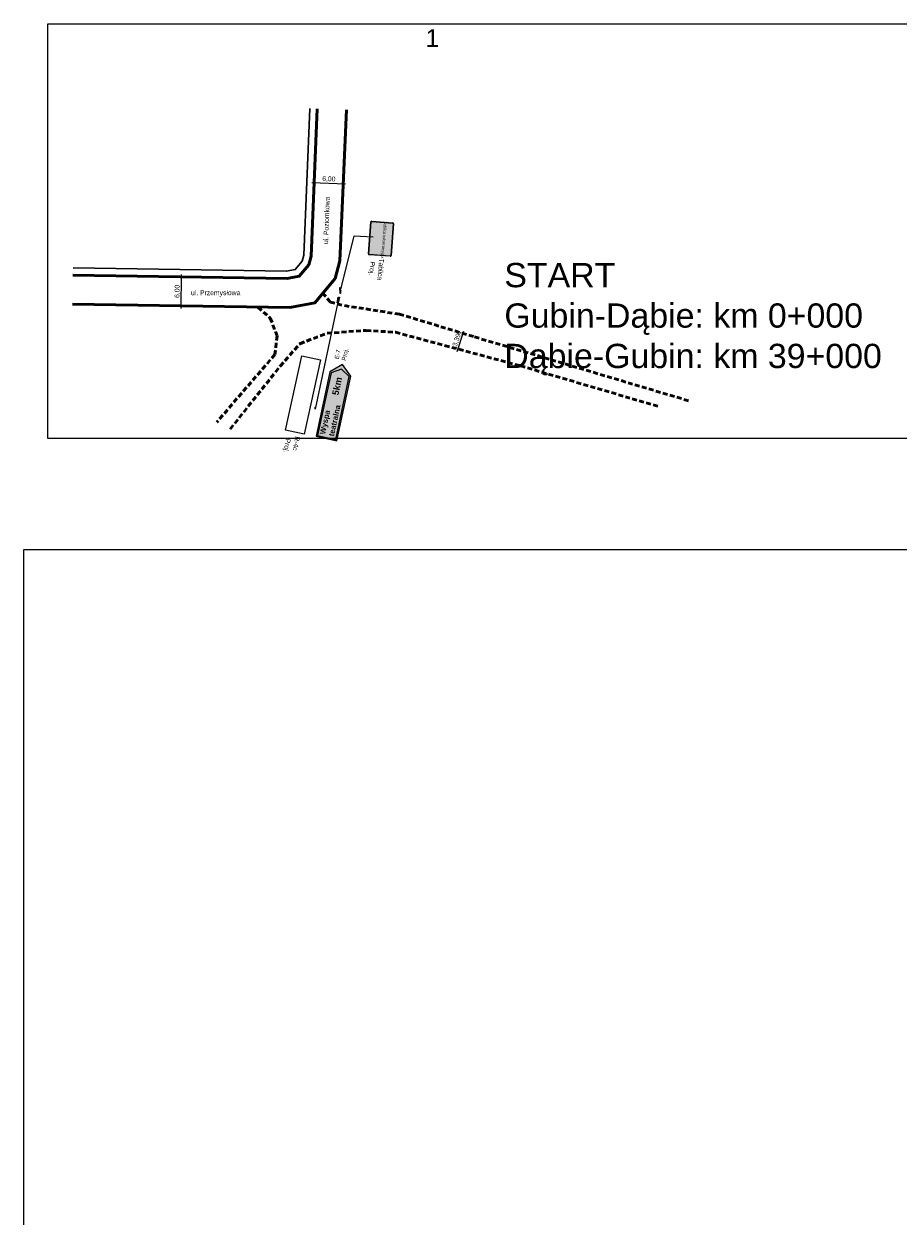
# Model space of a CAD drawing. Header units: millimetres. Extents: x -32728 to 3439, y -21222 to 1675.
# Tile 8 of 49: x 312 to 492, y 374 to 619. Entities that reach past the tile are written whole.
import ezdxf
from ezdxf import colors
from ezdxf.entities.mleader import LeaderData, LeaderLine
from ezdxf.math import Vec2, Vec3

# ---------------------------------------------------------------- set-up
doc = ezdxf.new("R2010")
doc.units = ezdxf.units.MM
doc.header["$XCLIPFRAME"] = 2
doc.linetypes.add('2', pattern=[1.5, 1, -0.5])
doc.layers.add('0  podklady', color=250, linetype='Continuous', lineweight=5, plot=False)
doc.layers.add('0 pomoc', color=61, linetype='Continuous', lineweight=30, plot=False)
for name, color, linetype, lineweight in [('1 podklady', 252, 'Continuous', 5), ('10 znaki pionowe projektowane', 1, 'Continuous', 15), ('2 droga', 250, 'Continuous', 50)]:
    doc.layers.add(name, color=color, linetype=linetype, lineweight=lineweight)
doc.layers.add('2 krawedz jezdni', color=7, linetype='2', lineweight=50, true_color=0x000000)
doc.layers.add('4 wymiary', color=7, linetype='Continuous', lineweight=15, true_color=0x000000)
doc.layers.add('a znaki szlaki rowerowe', color=7, linetype='Continuous')
doc.layers.add('ZWTraffic_Color_0_0_0', color=7, linetype='Continuous', true_color=0x000000)
doc.layers.add('ZWTraffic_Color_255_255_255', color=7, linetype='Continuous', true_color=0xffffff)
doc.styles.add('ARIAL', font='arial.ttf')
doc.styles.add('plan', font='arial.ttf', dxfattribs={"height": 1})
doc.styles.get("Standard").update_dxf_attribs({"font": 'arial.ttf'})
doc.styles.add('znaki', font='arial.ttf')
doc.dimstyles.new('plan', dxfattribs={"dimtxt": 1, "dimasz": 0.5, "dimexe": 0.5, "dimexo": 0.625, "dimgap": 0.2, "dimtad": 1, "dimzin": 1, "dimtxsty": 'plan', "dimblk": 'ARCHTICK', "dimcen": 1, "dimdle": 0.5, "dimadec": 4, "dimazin": 0, "dimtfac": 1, "dimtmove": 0, "dimatfit": 3, "dimfxl": 0.5, "dimfxlon": 1, "dimlwd": 15, "dimarcsym": 0})
picture_1 = doc.add_image_def('image1.png', size_in_pixel=(1905, 842))
picture_2 = doc.add_image_def('image13.png', size_in_pixel=(1883, 889))
picture_3 = doc.add_image_def('image52.png', size_in_pixel=(2967, 756))

# ---------------------------------------------------------------- blocks, each defined once
blk = doc.blocks.new('_ArchTick')
at = {"color": 0, "linetype": 'ByBlock', "const_width": 0.15}
blk.add_lwpolyline([(-0.5, -0.5), (0.5, 0.5)], dxfattribs=at)
blk = doc.blocks.new('*D25')
at = {"layer": '4 wymiary', "color": 0, "linetype": 'ByBlock', "lineweight": 15}
blk.add_line((371.26, 586.7), (378.25, 586.4), dxfattribs=at)
at = {"layer": '4 wymiary', "color": 0, "linetype": 'ByBlock', "lineweight": -2}
for p, q in [((371.79, 587.3), (371.78, 587.18)), ((377.78, 587.05), (377.78, 586.92))]:
    blk.add_line(p, q, dxfattribs=at)
at = {"layer": 'Defpoints', "color": 0}
for p in [(371.76, 586.68), (377.76, 586.42), (377.76, 586.42)]:
    blk.add_point(p, dxfattribs=at)
at = {"layer": '4 wymiary', "color": 0, "lineweight": 15, "xscale": 0.5, "yscale": 0.5, "zscale": 0.5}
for p, rotation in [((371.76, 586.68), 177.590873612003), ((377.76, 586.42), 357.590873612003)]:
    blk.add_blockref('_ArchTick', p, dxfattribs=dict(at, rotation=rotation))
at = {"layer": '4 wymiary', "color": 0, "insert": (374.79, 587.35), "char_height": 1, "attachment_point": 5, "rotation": 357.5909, "style": 'plan'}
blk.add_mtext('6,00', dxfattribs=at)
blk = doc.blocks.new('*D26')
at = {"layer": '4 wymiary', "color": 0, "linetype": 'ByBlock', "lineweight": -2}
for p, q in [((343.81, 567.23), (343.93, 567.23)), ((343.71, 561.24), (343.83, 561.23))]:
    blk.add_line(p, q, dxfattribs=at)
at = {"layer": '4 wymiary', "color": 0, "linetype": 'ByBlock', "lineweight": 15}
blk.add_line((344.33, 560.73), (344.44, 567.72), dxfattribs=at)
at = {"layer": 'Defpoints', "color": 0}
for p in [(344.43, 567.22), (344.43, 567.22), (344.33, 561.23)]:
    blk.add_point(p, dxfattribs=at)
at = {"layer": '4 wymiary', "color": 0, "lineweight": 15, "xscale": 0.5, "yscale": 0.5, "zscale": 0.5}
for p, rotation in [((344.43, 567.22), 89.08833506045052), ((344.33, 561.23), 269.0883350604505)]:
    blk.add_blockref('_ArchTick', p, dxfattribs=dict(at, rotation=rotation))
at = {"layer": '4 wymiary', "color": 0, "insert": (343.58, 564.24), "char_height": 1, "attachment_point": 5, "rotation": 89.0883, "style": 'plan'}
blk.add_mtext('6,00', dxfattribs=at)
blk = doc.blocks.new('*D27')
at = {"layer": '4 wymiary', "color": 0, "linetype": 'ByBlock', "lineweight": 15}
blk.add_line((401.28, 551.85), (402.64, 556.02), dxfattribs=at)
at = {"layer": '4 wymiary', "color": 0, "linetype": 'ByBlock', "lineweight": -2}
for p, q in [((401.89, 555.74), (402.01, 555.7)), ((400.84, 552.52), (400.96, 552.48))]:
    blk.add_line(p, q, dxfattribs=at)
at = {"layer": 'Defpoints', "color": 0}
for p in [(402.48, 555.55), (402.48, 555.55), (401.43, 552.33)]:
    blk.add_point(p, dxfattribs=at)
at = {"layer": '4 wymiary', "color": 0, "lineweight": 15, "xscale": 0.5, "yscale": 0.5, "zscale": 0.5}
for p, rotation in [((402.48, 555.55), 71.92327552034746), ((401.43, 552.33), 251.9232755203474)]:
    blk.add_blockref('_ArchTick', p, dxfattribs=dict(at, rotation=rotation))
at = {"layer": '4 wymiary', "color": 0, "insert": (401.2, 554.19), "char_height": 1, "attachment_point": 5, "rotation": 71.9233, "style": 'plan'}
blk.add_mtext('3,39', dxfattribs=at)
blk = doc.blocks.new('Słupek')
h = blk.add_hatch(color=256)
h.paths.add_polyline_path([(-50, -5), (0, -5), (50, -5), (50, -10), (-50, -10)])
h.paths.add_polyline_path([(5, 0, 1), (-5, 0, 1)])
at = {"color": 7}
blk.add_lwpolyline([(-50, -5), (50, -5), (50, -10), (-50, -10)], close=True, dxfattribs=at)
blk.add_circle((0, 0), 5, dxfattribs=at)
blk = doc.blocks.new('U-56a ')
h = blk.add_hatch(color=0)
h.dxf.hatch_style = 1
h.paths.add_polyline_path([(-578, 30), (-578, 749, -0.414214), (-548, 779), (548, 779, -0.414214), (578, 749), (578, 30, -0.414214), (548, 0), (-548, 0, -0.414214)])
h.paths.add_polyline_path([(-568, 30), (-568, 749, -0.414214), (-548, 769), (548, 769, -0.414214), (568, 749), (568, 30, -0.414214), (548, 10), (-548, 10, -0.414214)], flags=16)
at = {"layer": 'ZWTraffic_Color_0_0_0'}
blk.add_hatch(color=0, dxfattribs=at).paths.add_polyline_path([(548, 0, 0.414214), (578, 30), (578, 749, 0.414214), (548, 779), (548, 769, -0.414214), (568, 749), (568, 30, -0.414214), (548, 10)])
at = {"layer": 'ZWTraffic_Color_255_255_255'}
blk.add_hatch(color=256, dxfattribs=at).paths.add_polyline_path([(-568, 30), (-568, 749, -0.414214), (-548, 769), (548, 769, -0.414214), (568, 749), (568, 30, -0.414214), (548, 10), (-548, 10, -0.414214)])
at = {"layer": 'ZWTraffic_Color_0_0_0', "color": 0}
for p, q in [((-578, 30), (-578, 749)), ((-568, 30), (-568, 749)), ((-548, 779), (548, 779)), ((-548, 769), (548, 769)), ((568, 749), (568, 30)), ((578, 749), (578, 30)), ((548, 10), (-548, 10)), ((548, 0), (-548, 0))]:
    blk.add_line(p, q, dxfattribs=at)
for centre, radius, start, end in [((-548, 749), 30, 90, 180), ((-548, 749), 20, 90, 180), ((548, 749), 30, 0, 90), ((548, 749), 20, 0, 90), ((-548, 30), 30, 180, 270), ((-548, 30), 20, 180, 270), ((548, 30), 30, 270, 0), ((548, 30), 20, 270, 0)]:
    blk.add_arc(centre, radius, start, end, dxfattribs=at)
at = {"layer": 'ZWTraffic_Color_0_0_0', "insert": (-640, 548), "char_height": 102, "width": 1330.84, "attachment_point": 1}
blk.add_mtext('\\pxqc;{\\fDrogowa|b0|i0|c0|p2;Tablica informacyjna}', dxfattribs=at)
blk = doc.blocks.new('P_Opis_Pionowe')
at = {"flags": 1}
for tag, p in [('Wielkość', (0, -1.2)), ('Odblaskowość', (0, -2.4)), ('Aktywny', (0, -3.6)), ('Ilość', (0, -4.8)), ('Dodatkowe', (0, -6)), ('Kilometraż', (0, -7.2)), ('NrDrogi', (0, -8.4))]:
    blk.add_attdef(tag, p, '', height=1, dxfattribs=at)
for tag, p in [('Symbol', (0, 0)), ('Stan', (5, 0))]:
    blk.add_attdef(tag, p, '', height=1)
blk = doc.blocks.new('zw$8381')
at = {"layer": 'a znaki szlaki rowerowe'}
h = blk.add_hatch(color=22, dxfattribs=at)
h.dxf.hatch_style = 1
h.paths.add_polyline_path([(0, 0), (9.06, 0), (10.4, 1.46), (9.06, 2.92), (0, 2.92)])
h.paths.add_polyline_path([(0.13, 0.18), (8.98, 0.18), (9.75, 1.46), (8.98, 2.74), (0.13, 2.74)], flags=16)
blk.add_hatch(color=255, dxfattribs=at).paths.add_polyline_path([(0.13, 0.18), (8.98, 0.18), (9.75, 1.46), (8.98, 2.74), (0.13, 2.74)])
at = {"layer": 'a znaki szlaki rowerowe', "color": 22}
for p, q in [((10.4, 1.46), (9.06, 2.92)), ((9.06, 0), (10.4, 1.46))]:
    blk.add_line(p, q, dxfattribs=at)
for points in [[(9.06, 2.92), (0, 2.92), (0, 0), (9.06, 0)], [(9.75, 1.46), (8.98, 2.74), (0.13, 2.74), (0.13, 0.18), (8.98, 0.18), (9.75, 1.46)]]:
    blk.add_lwpolyline(points, dxfattribs=at)
at = {"layer": '10 znaki pionowe projektowane', "insert": (10.97, 2.7), "char_height": 0.6, "width": 2.3389, "attachment_point": 1, "style": 'znaki'}
blk.add_mtext('E-7\\PProj.', dxfattribs=at)
at = {"layer": 'a znaki szlaki rowerowe', "color": 22, "attachment_point": 1, "style": 'ARIAL'}
for s, insert, char_height in [('{\\fArial|b1|i0|c238|p34;Wyspa \\Pteatralna}', (0.46, 2.52), 0.75), ('{\\fArial|b1|i0|c238|p34;5km}', (6.08, 2), 0.9021)]:
    blk.add_mtext(s, dxfattribs=dict(at, insert=insert, char_height=char_height))

msp = doc.modelspace()

# ---------------------------------------------------------------- linework, layer by layer
at = {"layer": '2 droga'}
for points in [[(321.939, 561.582), (366.73, 560.869), (371.931, 561.878), (376.08, 566.889), (377.087, 570.527), (378.395, 601.634)], [(322.034, 567.581), (366.201, 566.878), (368.679, 567.359), (370.64, 569.726), (371.121, 571.465), (372.401, 601.886)]]:
    msp.add_lwpolyline(points, dxfattribs=at)
at = {"layer": '2 droga', "lineweight": 30}
msp.add_lwpolyline([(322.058, 569.081), (366.069, 568.38), (367.866, 568.729), (369.28, 570.436), (369.629, 571.699), (370.902, 601.949)], dxfattribs=at)
at = {"layer": '2 krawedz jezdni', "color": 0}
for points in [[(448.93, 541.678), (404.612, 554.904), (389.355, 559.521), (377.497, 561.362), (375.11, 562.025), (373.711, 563.678)], [(360.167, 560.944), (362.711, 558.719), (364.11, 555.094), (363.665, 551.216), (351.711, 537.291)], [(354.445, 535.829), (364.745, 548.8), (368.815, 553.441), (374.41, 555.603), (382.485, 556.175), (388.526, 555.794), (414.341, 548.863), (442.826, 540.47)]]:
    msp.add_lwpolyline(points, dxfattribs=at)

# ---------------------------------------------------------------- block references
at = {"layer": '10 znaki pionowe projektowane', "color": 0, "xscale": 0.006000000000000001, "yscale": 0.006000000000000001, "zscale": 0.006000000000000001, "rotation": 265.5056437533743}
msp.add_blockref('U-56a ', (383.213, 575.265), dxfattribs=at)
at = {"layer": '10 znaki pionowe projektowane'}
ref = msp.add_blockref('P_Opis_Pionowe', (385.197, 571.078), dxfattribs=dict(at, rotation=264.994859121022))
ref.add_attrib('Symbol', 'Tablica', (385.197, 571.078), dxfattribs={"layer": '0', "height": 1, "rotation": 984.99486})
ref.add_attrib('Stan', 'Proj.', (383.347, 570.441), dxfattribs={"layer": '0', "height": 1, "rotation": 984.99486})
for name, p, xscale, yscale, zscale, rotation in [('Słupek', (376.72, 562.441), 0.01217587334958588, 0.01217587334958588, 0.01217587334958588, 259.6786797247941), ('Słupek', (376.723, 562.436), 0.01217587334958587, 0.01217587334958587, 0.01217587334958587, 79.22754117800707), ('Słupek', (377.213, 564.39), 0.01217587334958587, 0.01217587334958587, 0.01217587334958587, 271.6382812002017), ('zw$8381', (376.453, 533.431), 1.5, 1.5, 1.5, 77.92616906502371)]:
    msp.add_blockref(name, p, dxfattribs=dict(at, xscale=xscale, yscale=yscale, zscale=zscale, rotation=rotation))
ref = msp.add_blockref('P_Opis_Pionowe', (367.849, 534.396), dxfattribs=dict(at, rotation=260.0232150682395))
ref.add_attrib('Symbol', 'R-4c', (367.849, 534.396), dxfattribs={"layer": '0', "height": 1, "rotation": 2060.02322})
ref.add_attrib('Stan', 'Proj.', (365.951, 533.922), dxfattribs={"layer": '0', "height": 1, "rotation": 2060.02322})

# ---------------------------------------------------------------- texts
at = {"layer": '0  podklady', "color": 1, "insert": (394.712, 618.284), "char_height": 3.636, "width": 51.91881, "attachment_point": 1}
msp.add_mtext('1', dxfattribs=at)
at = {"layer": '0 pomoc', "color": 1, "insert": (410.969, 570.085), "char_height": 5, "width": 94.7938, "attachment_point": 1}
msp.add_mtext('START\\PGubin-Dąbie: km 0+000\\PDąbie-Gubin: km 39+000', dxfattribs=at)
at = {"layer": '4 wymiary', "insert": (373.626, 574.005), "char_height": 1, "width": 16.73043, "attachment_point": 1, "rotation": 87.85509, "style": 'plan'}
msp.add_mtext('ul. Poziomkowa', dxfattribs=at)
at = {"layer": '4 wymiary', "insert": (346.365, 564.445), "char_height": 1, "width": 16.73043, "attachment_point": 1, "style": 'plan'}
msp.add_mtext('ul. Przemysłowa', dxfattribs=at)

# ---------------------------------------------------------------- dimensions: what is measured, and where the dimension line sits
at = {"layer": '4 wymiary', "linetype": 'ByBlock'}
for p1, p2, picture, middle in [((371.761, 586.675), (377.755, 586.423), '*D25', (374.792, 587.35)), ((344.335, 561.225), (344.43, 567.225), '*D26', (343.582, 564.238)), ((401.433, 552.329), (402.484, 555.548), '*D27', (401.197, 554.187))]:
    dim = msp.add_aligned_dim(p1=p1, p2=p2, distance=0, dimstyle='plan', override={"dimblk": 'ArchTick'}, dxfattribs=at)
    dim.commit()
    dim.dimension.update_dxf_attribs({"geometry": picture, "text_midpoint": middle})

# ---------------------------------------------------------------- pictures from other files: only their frames are drawn
at = {"layer": '0  podklady'}
image = msp.add_image(picture_2, insert=(316.836, 533.861), size_in_units=(181.175, 85.536), dxfattribs=at)
image.dxf.flags = 7
at = {"layer": '1 podklady'}
image = msp.add_image(picture_1, insert=(311.901, 263.45), size_in_units=(560.107, 247.564), dxfattribs=at)
image.set_boundary_path([(-0.5, -0.5), (1904.5, 805.9864)])
at = {"layer": '10 znaki pionowe projektowane'}
image = msp.add_image(picture_3, insert=(369.187, 550.957), size_in_units=(15.698, 4), rotation=-102.38599, dxfattribs=at)
image.dxf.flags = 7

# ---------------------------------------------------------------- leaders
ml = msp.add_multileader_mtext('Standard', dxfattribs=at)
ml.set_content('', color=256)
ml.set_leader_properties()
ml.build(insert=Vec2(0, 0))
ml.multileader.update_dxf_attribs({"has_dogleg": 0, "arrow_head_size": 0.8})
ctx = ml.context
ctx.base_point, ctx.char_height, ctx.arrow_head_size, ctx.landing_gap_size, ctx.plane_origin, ctx.plane_x_axis, ctx.plane_y_axis = Vec3(383.951, 575.501), 0.8, 0.8, 0.4, Vec3(347.087, 404.938), Vec3(0.676538, 0.7364077), Vec3(-0.7364077, 0.676538)
notes = []
notes.append((ctx, [(0, (1, 1, 0), (378.539, 569.61), (0.676538, 0.7364077), 8, [(0, [(377.213, 564.39), (380.007, 575.687)], 256, [])])]))
ctx.mtext.insert, ctx.mtext.text_direction, ctx.mtext.rotation, ctx.mtext.flow_direction = Vec3(383.927, 576.067), Vec3(0.676538, 0.7364077), 0.8277451, 5
ml = msp.add_multileader_mtext('Standard', dxfattribs=at)
ml.set_content('', color=256)
ml.set_leader_properties()
ml.build(insert=Vec2(0, 0))
ml.multileader.update_dxf_attribs({"has_dogleg": 0, "arrow_head_size": 0.8})
ctx = ml.context
ctx.base_point, ctx.char_height, ctx.arrow_head_size, ctx.landing_gap_size, ctx.plane_origin, ctx.plane_x_axis, ctx.plane_y_axis = Vec3(371.946, 540.373), 0.8, 0.8, 0.4, Vec3(219.745, 598.243), Vec3(0.716241, -0.697853), Vec3(0.697853, 0.716241)
notes.append((ctx, [(0, (1, 1, 0), (360.486, 551.538), (0.716241, -0.697853), 16, [(0, [(376.711, 562.42), (371.975, 539.924)], 256, [])])]))
ctx.mtext.insert, ctx.mtext.text_direction, ctx.mtext.rotation, ctx.mtext.flow_direction = Vec3(372.511, 540.38), Vec3(0.716241, -0.697853), 5.5107898, 5
for ctx, leaders in notes:
    for number, flags, end, landing, length, lines in leaders:
        leader = LeaderData()
        leader.index, (leader.has_last_leader_line, leader.has_dogleg_vector, leader.attachment_direction) = number, flags
        leader.last_leader_point, leader.dogleg_vector, leader.dogleg_length = Vec3(end), Vec3(landing), length
        for number, points, colour, breaks in lines:
            line = LeaderLine()
            line.index, line.vertices, line.color, line.breaks = number, Vec3.list(points), colors.encode_raw_color(colour), breaks
            leader.lines.append(line)
        ctx.leaders.append(leader)

doc.saveas('drawing.dxf')
